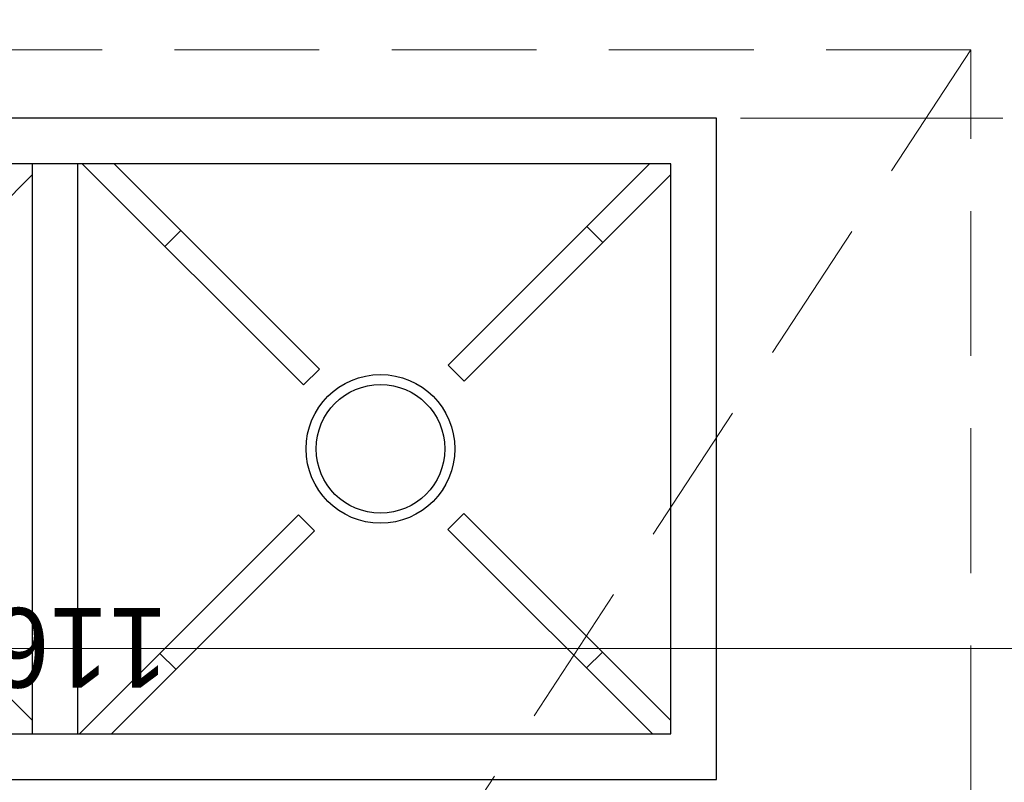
# Model space of a CAD drawing. Header units: millimetres. Extents: x -740 to 33545, y -26688 to 22494.
# Tile 101 of 256: x 9187 to 9273, y 10616 to 10683. Entities that reach past the tile are written whole.
import ezdxf

# ---------------------------------------------------------------- set-up
doc = ezdxf.new("R2010")
doc.units = ezdxf.units.MM
doc.header["$MEASUREMENT"] = 0
doc.linetypes.add('DASHED', pattern=[19.05, 12.7, -6.35])
doc.layers.get('Defpoints').update_dxf_attribs({"color": 252})
for name, color, linetype, lineweight in [('A_opisy', 252, 'Continuous', 15), ('A_wyposażenie', 252, 'Continuous', 9), ('wymiarowanie', 252, 'Continuous', 9)]:
    doc.layers.add(name, color=color, linetype=linetype, lineweight=lineweight)
doc.layers.add('TECHNOLOGIA KUCHNI', color=252, linetype='Continuous')
doc.layers.add('Wymiary mebli mm', color=252, linetype='Continuous')
doc.styles.add('ARIALL', font='GOTHIC.TTF', dxfattribs={"height": 40})
doc.styles.add('styl2', font='simplex.shx')
doc.dimstyles.new('Skala 1-50', dxfattribs={"dimtxt": 12, "dimasz": 5, "dimexe": 1, "dimexo": 1, "dimgap": 1.5, "dimtad": 1, "dimdec": 1, "dimrnd": 0.5, "dimtxsty": 'styl2', "dimblk": 'ARCHTICK', "dimcen": 5, "dimadec": 0, "dimazin": 0, "dimtfac": 1, "dimtdec": 1, "dimtmove": 1, "dimatfit": 3, "dimldrblk": 'ARCHTICK', "dimfxl": 0, "dimlwd": -1, "dimlwe": -1, "dimarcsym": 0})

# ---------------------------------------------------------------- blocks, each defined once
blk = doc.blocks.new('A$C1A603044')
at = {"layer": 'TECHNOLOGIA KUCHNI', "color": 8}
for p, q in [((116, 58), (0, 58)), ((0, 58), (0, 0)), ((112, 54), (4, 54)), ((4, 54), (4, 4)), ((5.621, 54), (23.55, 36.071)), ((35.263, 36.19), (53.073, 54)), ((55.868, 54), (36.661, 34.793)), ((56, 54), (56, 4)), ((60, 54), (60, 4)), ((22.153, 34.674), (4, 52.827)), ((78.153, 34.674), (60, 52.827)), ((10.004, 46.822), (11.402, 48.22)), ((47.412, 48.338), (48.809, 46.941)), ((23.55, 36.071), (22.153, 34.674)), ((36.661, 34.793), (35.263, 36.19)), ((34.826, 22.001), (36.223, 23.398)), ((36.223, 23.398), (55.621, 4)), ((4, 4.927), (22.129, 23.055)), ((22.129, 23.055), (23.526, 21.658)), ((60, 4.927), (78.129, 23.055)), ((23.526, 21.658), (5.868, 4)), ((52.827, 4), (34.826, 22.001)), ((48.371, 11.25), (46.974, 9.853)), ((11.378, 9.51), (9.981, 10.907)), ((4, 4), (112, 4)), ((0, 0), (116, 0))]:
    blk.add_line(p, q, dxfattribs=at)
for radius in [6.522, 5.644]:
    blk.add_circle((29.471, 29), radius, dxfattribs=at)
at = {"layer": 'Wymiary mebli mm', "color": 8}
blk.add_text('1160', height=7, dxfattribs=at).set_placement((48.083, 42.951))
blk = doc.blocks.new('_ArchTick')
at = {"color": 0, "linetype": 'ByBlock', "const_width": 0.15}
blk.add_lwpolyline([(-0.5, -0.5), (0.5, 0.5)], dxfattribs=at)
blk = doc.blocks.new('*D2565')
at = {"layer": 'Defpoints', "color": 0}
for p in [(9368.212, 10627.506), (8932.185, 10598.99), (9368.212, 10598.99)]:
    blk.add_point(p, dxfattribs=at)
at = {"layer": 'wymiarowanie', "color": 0}
for p, q in [((8932.185, 10622.506), (8932.185, 10628.506)), ((9368.212, 10622.506), (9368.212, 10628.506)), ((8932.185, 10627.506), (9368.212, 10627.506))]:
    blk.add_line(p, q, dxfattribs=at)
at = {"layer": 'wymiarowanie', "color": 0, "xscale": 5, "yscale": 5, "zscale": 5, "rotation": 180}
blk.add_blockref('_ArchTick', (8932.185, 10627.506), dxfattribs=at)
at = {"layer": 'wymiarowanie', "color": 0, "xscale": 5, "yscale": 5, "zscale": 5}
blk.add_blockref('_ArchTick', (9368.212, 10627.506), dxfattribs=at)
at = {"layer": 'wymiarowanie', "color": 0, "insert": (9150.199, 10635.306), "char_height": 12, "attachment_point": 5, "style": 'styl2'}
blk.add_mtext('436', dxfattribs=at)

msp = doc.modelspace()

# ---------------------------------------------------------------- linework, layer by layer
at = {"layer": 'A_wyposażenie', "linetype": 'DASHED'}
msp.add_line((9270.211, 10680.023), (9090.185, 10405.523), dxfattribs=at)
at = {"layer": 'A_wyposażenie', "ltscale": 1.5}
msp.add_line((9272.999, 10674.023), (9250.005, 10674.023), dxfattribs=at)
msp.add_line((9272.999, 10674.023), (9250.005, 10674.023), dxfattribs=at)
at = {"layer": 'A_wyposażenie', "linetype": 'DASHED'}
msp.add_lwpolyline([(9090.185, 10405.523), (9270.185, 10405.523), (9270.211, 10680.023), (9090.185, 10680.023)], close=True, dxfattribs=at)

# ---------------------------------------------------------------- block references
at = {"layer": 'A_wyposażenie', "rotation": 180}
msp.add_blockref('A$C1A603044', (9247.899, 10674.023), dxfattribs=at)
msp.add_blockref('A$C1A603044', (9247.899, 10674.023), dxfattribs=at)

# ---------------------------------------------------------------- texts
at = {"layer": 'A_opisy', "ltscale": 0.3, "insert": (8775.116, 10628.012), "char_height": 10.8, "width": 109.75333, "attachment_point": 1, "style": 'ARIALL'}
msp.add_mtext('\\pi43.33146;{\\fArial|b0|i1|c238|p34;146}\\P\\pi43.35306;{\\fArial|b0|i1|c238|p34;168}', dxfattribs=at)
at = {"layer": 'wymiarowanie', "insert": (5416.611, 10685.237), "char_height": 12, "width": 621.52874, "attachment_point": 1}
msp.add_mtext('\\pi202.60874;{\\fCentury Gothic|b0|i0|c238|p34;Pokrycie dachowe projektowana blachodachówka}\\P\\pi470.78474;{\\fCentury Gothic|b0|i0|c238|p34;w kolorze RAL 7016}', dxfattribs=at)

# ---------------------------------------------------------------- dimensions: what is measured, and where the dimension line sits
at = {"layer": 'wymiarowanie'}
dim = msp.add_linear_dim(base=(9368.212, 10627.506), p1=(8932.185, 10598.99), p2=(9368.212, 10598.99), dimstyle='Skala 1-50', dxfattribs=at)
dim.commit()
dim.dimension.update_dxf_attribs({"geometry": '*D2565', "text_midpoint": (9150.199, 10635.306)})

doc.saveas('drawing.dxf')
